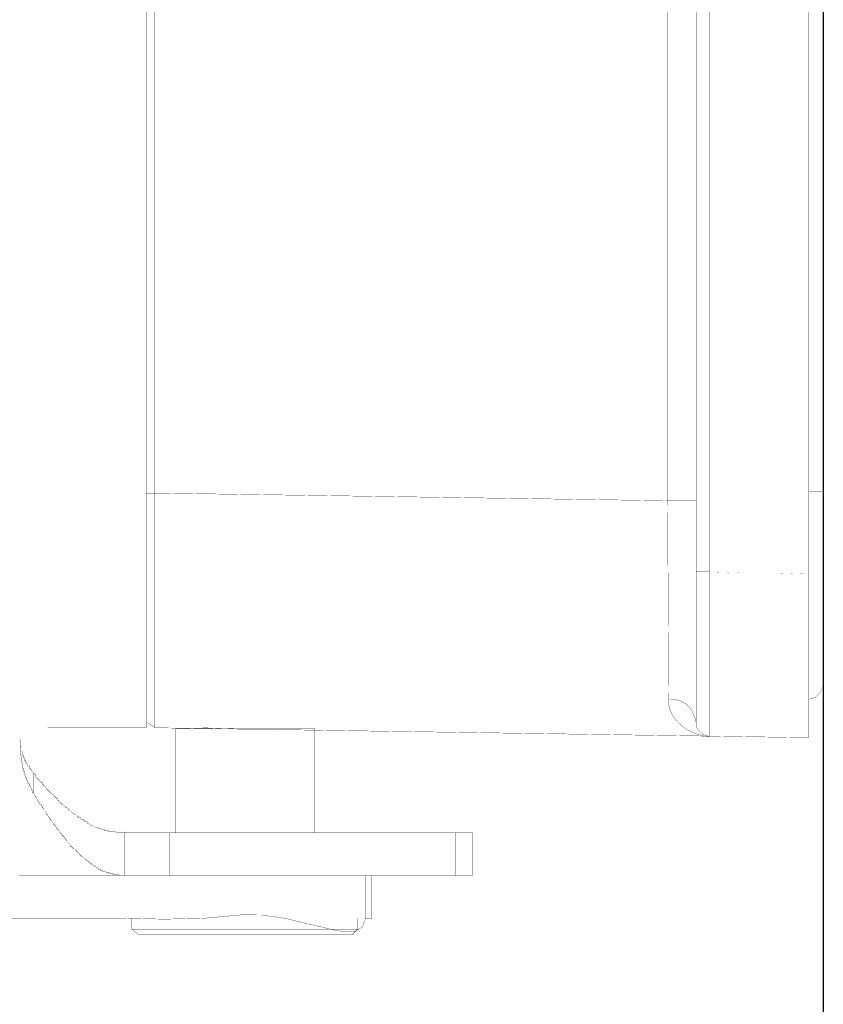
# Model space of a CAD drawing. Header units: millimetres. Extents: x -289 to 305, y -210 to 210.
# Tile 67 of 79: x 153.83 to 158.33, y 108.21 to 113.72. Entities that reach past the tile are written whole.
import ezdxf

# ---------------------------------------------------------------- set-up
doc = ezdxf.new("R2010")
doc.units = ezdxf.units.MM
doc.layers.add('VIEW0003', color=7, linetype='Continuous')
doc.styles.get("Standard").update_dxf_attribs({"font": 'ROMANS', "bigfont": 'EXTFONT'})
doc.dimstyles.new('ISO-25', dxfattribs={"dimtxt": 2.5, "dimasz": 2.5, "dimexe": 1.25, "dimexo": 0.625, "dimtad": 1, "dimtxsty": 'Standard', "dimcen": 2.5, "dimadec": 0, "dimazin": 0, "dimtfac": 1, "dimtmove": 0, "dimatfit": 3, "dimfxl": 1, "dimarcsym": 0})

# ---------------------------------------------------------------- blocks, each defined once
blk = doc.blocks.new('DTL0017')
at = {"color": 0, "linetype": 'Continuous'}
blk.add_line((-155.982, -2.3), (156, -2.3), dxfattribs=at)
at = {"color": 3, "linetype": 'Continuous'}
for points, const_width in [([(48.581, -2.3), (88.048, -2.3)], 0.00984), ([(81.554, -2.778), (81.554, -2.3)], 0.00984), ([(88.048, -2.3), (88.268, -2.374), (88.453, -2.558), (88.526, -2.778)], 0.00984), ([(89.815, -2.778), (46.814, -2.778)], 0.00984), ([(84.277, -3.883), (84.315, -2.778)], 0.00197), ([(89.815, -2.778), (89.483, -24.756)], 0.00984), ([(84.277, -4.656), (84.277, -4.251)], 0.00197), ([(84.241, -6.128), (84.277, -5.024)], 0.00197), ([(84.241, -6.57), (84.241, -6.128), (52.388, -6.128)], 0.00984), ([(89.778, -6.128), (84.241, -6.128)], 0.00984), ([(89.778, -6.128), (89.76, -6.31), (89.716, -6.493), (89.649, -6.672), (89.562, -6.844), (89.456, -7.005), (89.332, -7.149), (89.193, -7.274), (89.042, -7.375), (88.878, -7.447), (88.706, -7.487), (88.526, -7.49)], 0.00984), ([(89.778, -6.128), (89.705, -6.349), (89.52, -6.533), (89.299, -6.57)], 0.00984), ([(47.329, -6.57), (89.299, -6.57)], 0.00984), ([(54.78, -7.527), (81.848, -7.527), (81.848, -6.57)], 0.00984), ([(88.526, -7.49), (88.529, -7.346), (88.547, -7.216), (88.579, -7.099), (88.626, -6.995), (88.687, -6.904), (88.76, -6.824), (88.845, -6.754), (88.943, -6.695), (89.051, -6.645), (89.17, -6.604), (89.299, -6.57)], 0.00984), ([(81.848, -7.527), (81.591, -24.756), (55.039, -24.756)], 0.00984), ([(88.526, -7.49), (81.848, -7.527)], 0.00984), ([(93.017, -14.67), (93.017, -14.081)], 0.00984), ([(93.017, -14.081), (94.453, -14.081)], 0.00984), ([(94.417, -14.081), (94.453, -14.081)], 0.00984), ([(94.453, -25.75), (94.453, -24.689), (94.453, -23.628), (94.453, -22.568), (94.453, -21.507), (94.453, -20.446), (94.453, -19.385), (94.453, -18.324), (94.453, -17.263), (94.453, -16.202), (94.453, -15.142), (94.453, -14.081)], 0.00984), ([(94.453, -17.468), (94.453, -17.16), (94.453, -16.852), (94.453, -16.544), (94.453, -16.236), (94.453, -15.928), (94.453, -15.62), (94.453, -15.312), (94.453, -15.004), (94.453, -14.697), (94.453, -14.389), (94.453, -14.081)], 0.00984), ([(93.017, -24.278), (93.017, -23.404), (93.017, -22.531), (93.017, -21.657), (93.017, -20.784), (93.017, -19.91), (93.017, -19.037), (93.017, -18.164), (93.017, -17.29), (93.017, -16.417), (93.017, -15.543), (93.017, -14.67)], 0.00984), ([(93.017, -14.67), (94.453, -14.67)], 0.00984), ([(94.453, -17.468), (95.888, -17.468)], 0.00984), ([(95.888, -17.468), (95.888, -17.688)], 0.00984), ([(94.453, -17.688), (94.494, -17.688), (94.603, -17.688), (94.763, -17.688), (94.959, -17.688), (95.171, -17.688), (95.383, -17.688), (95.579, -17.688), (95.739, -17.688), (95.848, -17.688), (95.888, -17.688), (96.178, -17.78), (96.317, -18.022), (96.342, -18.251), (96.311, -18.62), (95.888, -20.398), (95.779, -21.184), (95.775, -21.866), (95.888, -23.107), (95.919, -24.431), (95.888, -25.816), (95.888, -28.526), (95.888, -31.235)], 0.00984), ([(95.888, -17.946), (96.257, -17.946)], 0.00984), ([(96.257, -17.946), (96.257, -18.635), (96.257, -19.325), (96.257, -20.014), (96.257, -20.704), (96.257, -21.393), (96.257, -22.082), (96.257, -22.772), (96.257, -23.461), (96.257, -24.151), (96.257, -24.84), (96.257, -25.529)], 0.00984), ([(96.257, -17.946), (96.441, -18.13)], 0.00984), ([(96.441, -21.738), (96.441, -21.41), (96.441, -21.082), (96.441, -20.754), (96.441, -20.426), (96.441, -20.098), (96.441, -19.77), (96.441, -19.442), (96.441, -19.114), (96.441, -18.786), (96.441, -18.458), (96.441, -18.13)], 0.00984), ([(89.52, -21.738), (89.52, -21.523), (89.52, -21.309), (89.52, -21.095), (89.52, -20.881), (89.52, -20.667), (89.52, -20.453), (89.52, -20.238), (89.52, -20.024), (89.52, -19.81), (89.52, -19.596), (89.52, -19.382)], 0.00984), ([(89.52, -19.382), (93.017, -19.382)], 0.00984), ([(89.557, -20.302), (89.483, -23.137)], 0.00512), ([(89.52, -24.057), (89.52, -23.846), (89.52, -23.635), (89.52, -23.424), (89.52, -23.214), (89.52, -23.003), (89.52, -22.792), (89.52, -22.581), (89.52, -22.37), (89.52, -22.159), (89.52, -21.948), (89.52, -21.738)], 0.00984), ([(96.441, -25.308), (96.441, -24.984), (96.441, -24.659), (96.441, -24.334), (96.441, -24.01), (96.441, -23.685), (96.441, -23.361), (96.441, -23.036), (96.441, -22.711), (96.441, -22.387), (96.441, -22.062), (96.441, -21.738)], 0.00984), ([(93.017, -24.057), (89.52, -24.057)], 0.00984), ([(93.017, -24.278), (94.453, -24.278)], 0.00984), ([(93.017, -25.787), (93.017, -24.278)], 0.00984), ([(81.591, -25.051), (81.591, -24.756)], 0.00984), ([(89.483, -24.756), (81.591, -24.756)], 0.00984), ([(89.483, -24.756), (89.299, -25.014)], 0.00984), ([(47.145, -25.051), (89.483, -25.051)], 0.00984), ([(89.483, -25.051), (89.483, -28.364)], 0.00984), ([(96.441, -25.308), (96.257, -25.529)], 0.00984), ([(94.453, -25.787), (94.453, -25.934), (94.417, -25.971), (94.417, -26.155), (94.38, -26.192), (94.38, -26.302), (94.343, -26.302), (94.343, -26.413), (94.306, -26.413), (94.306, -26.523), (94.269, -26.523), (94.269, -26.597), (94.233, -26.597), (94.233, -26.67), (94.195, -26.67), (94.195, -26.707), (94.158, -26.744), (94.158, -26.781), (94.122, -26.781), (94.122, -26.818), (94.085, -26.854), (94.085, -26.891), (94.048, -26.891), (94.048, -26.928), (93.974, -27.002), (93.974, -27.039), (93.938, -27.039), (93.938, -27.075), (93.901, -27.075), (93.901, -27.112), (93.827, -27.186), (93.827, -27.223), (93.79, -27.223), (93.79, -27.259), (93.754, -27.259), (93.754, -27.296), (93.717, -27.296), (93.717, -27.333), (93.681, -27.333), (93.681, -27.37), (93.644, -27.37), (93.644, -27.407), (93.607, -27.407), (93.607, -27.443), (93.57, -27.443), (93.57, -27.48), (93.533, -27.48), (93.533, -27.517), (93.496, -27.517), (93.496, -27.554), (93.46, -27.554), (93.46, -27.591), (93.423, -27.591), (93.386, -27.628), (93.349, -27.664), (93.312, -27.701), (93.275, -27.701), (93.275, -27.738), (93.238, -27.738), (93.238, -27.775), (93.201, -27.775), (93.091, -27.885), (93.054, -27.885), (93.054, -27.922), (93.017, -27.922), (93.017, -27.959), (92.98, -27.959), (92.944, -27.996), (92.907, -27.996), (92.907, -28.033), (92.87, -28.033), (92.87, -28.069), (92.834, -28.069), (92.797, -28.106), (92.76, -28.106), (92.76, -28.143), (92.723, -28.143), (92.723, -28.18), (92.687, -28.18), (92.65, -28.217), (92.613, -28.217), (92.613, -28.253)], 0.00984), ([(92.65, -27.112), (92.65, -27.107), (92.65, -27.098), (92.65, -27.087), (92.65, -27.075), (92.65, -27.063), (92.65, -27.052), (92.65, -27.044), (92.65, -27.039), (92.652, -27.039), (92.657, -27.039), (92.662, -27.039), (92.668, -27.039), (92.674, -27.039), (92.68, -27.039), (92.684, -27.039), (92.686, -27.039), (92.687, -27.036), (92.687, -27.032), (92.687, -27.026), (92.687, -27.02), (92.687, -27.014), (92.687, -27.009), (92.687, -27.005), (92.687, -27.002), (92.689, -26.999), (92.693, -26.995), (92.699, -26.99), (92.705, -26.984), (92.711, -26.978), (92.716, -26.972), (92.72, -26.968), (92.723, -26.965), (92.723, -26.962), (92.723, -26.958), (92.723, -26.953), (92.723, -26.947), (92.723, -26.941), (92.723, -26.935), (92.723, -26.931), (92.723, -26.929), (92.726, -26.928), (92.73, -26.928), (92.735, -26.928), (92.741, -26.928), (92.747, -26.928), (92.753, -26.928), (92.757, -26.928), (92.76, -26.928), (92.76, -26.923), (92.76, -26.915), (92.76, -26.905), (92.76, -26.893), (92.76, -26.881), (92.76, -26.87), (92.76, -26.861), (92.76, -26.855), (92.76, -26.854), (92.763, -26.852), (92.767, -26.848), (92.772, -26.843), (92.778, -26.837), (92.784, -26.831), (92.789, -26.826), (92.794, -26.821), (92.797, -26.818), (92.797, -26.816), (92.797, -26.812), (92.797, -26.806), (92.797, -26.8), (92.797, -26.794), (92.797, -26.789), (92.797, -26.784), (92.797, -26.782), (92.799, -26.779), (92.803, -26.775), (92.808, -26.77), (92.814, -26.764), (92.82, -26.758), (92.826, -26.752), (92.831, -26.748), (92.833, -26.745), (92.834, -26.744), (92.834, -26.74), (92.834, -26.732), (92.834, -26.722), (92.834, -26.71), (92.834, -26.698), (92.834, -26.687), (92.834, -26.678), (92.834, -26.672), (92.834, -26.67), (92.836, -26.67), (92.84, -26.67), (92.845, -26.67), (92.85, -26.67), (92.856, -26.67), (92.862, -26.67), (92.866, -26.67), (92.869, -26.67), (92.87, -26.667), (92.87, -26.659), (92.87, -26.649), (92.87, -26.637), (92.87, -26.625), (92.87, -26.613), (92.87, -26.604), (92.87, -26.598), (92.87, -26.597), (92.872, -26.595), (92.876, -26.591), (92.881, -26.586), (92.887, -26.58), (92.893, -26.574), (92.898, -26.568), (92.903, -26.564), (92.906, -26.561), (92.907, -26.56), (92.907, -26.555), (92.907, -26.544), (92.907, -26.528), (92.907, -26.511), (92.907, -26.492), (92.907, -26.475), (92.907, -26.461), (92.907, -26.452), (92.907, -26.45), (92.908, -26.45), (92.912, -26.45), (92.917, -26.45), (92.923, -26.45), (92.929, -26.45), (92.935, -26.45), (92.94, -26.45), (92.943, -26.45), (92.944, -26.443), (92.944, -26.429), (92.944, -26.408), (92.944, -26.385), (92.944, -26.361), (92.944, -26.338), (92.944, -26.319), (92.944, -26.306), (92.944, -26.302), (92.945, -26.302), (92.949, -26.302), (92.954, -26.302), (92.96, -26.302), (92.966, -26.302), (92.971, -26.302), (92.976, -26.302), (92.979, -26.302), (92.98, -26.302), (92.98, -26.293), (92.98, -26.272), (92.98, -26.242), (92.98, -26.207), (92.98, -26.171), (92.98, -26.136), (92.98, -26.107), (92.98, -26.088), (92.98, -26.081), (92.982, -26.08), (92.985, -26.077), (92.99, -26.072), (92.996, -26.066), (93.002, -26.06), (93.008, -26.054), (93.013, -26.049), (93.016, -26.046), (93.017, -26.043), (93.017, -26.015), (93.017, -25.986), (93.017, -25.958), (93.017, -25.929), (93.017, -25.901), (93.017, -25.872), (93.017, -25.843), (93.017, -25.815), (93.017, -25.787), (93.069, -25.787), (93.202, -25.787), (93.393, -25.787), (93.619, -25.787), (93.857, -25.787), (94.083, -25.787), (94.273, -25.787), (94.404, -25.787), (94.453, -25.787)], 0.00984), ([(92.98, -25.75), (93.017, -25.75)], 0.00984), ([(94.453, -25.75), (94.453, -29.321)], 0.00984), ([(96.257, -25.529), (95.888, -25.529)], 0.00984), ([(92.206, -27.701), (92.207, -27.701), (92.207, -27.7), (92.207, -27.696), (92.207, -27.692), (92.207, -27.686), (92.207, -27.68), (92.207, -27.674), (92.207, -27.669), (92.207, -27.666), (92.207, -27.664), (92.209, -27.664), (92.212, -27.664), (92.217, -27.664), (92.223, -27.664), (92.229, -27.664), (92.235, -27.664), (92.239, -27.664), (92.243, -27.664), (92.244, -27.664), (92.244, -27.663), (92.244, -27.66), (92.244, -27.655), (92.244, -27.649), (92.244, -27.643), (92.244, -27.637), (92.244, -27.632), (92.244, -27.629), (92.244, -27.628), (92.245, -27.628), (92.249, -27.628), (92.253, -27.628), (92.259, -27.628), (92.265, -27.628), (92.271, -27.628), (92.276, -27.628), (92.28, -27.628), (92.281, -27.628), (92.281, -27.626), (92.281, -27.623), (92.281, -27.618), (92.281, -27.613), (92.281, -27.607), (92.281, -27.601), (92.281, -27.596), (92.281, -27.592), (92.281, -27.591), (92.283, -27.589), (92.29, -27.582), (92.299, -27.573), (92.311, -27.561), (92.323, -27.549), (92.335, -27.537), (92.345, -27.527), (92.352, -27.52), (92.355, -27.517), (92.355, -27.516), (92.355, -27.513), (92.355, -27.508), (92.355, -27.502), (92.355, -27.496), (92.355, -27.49), (92.355, -27.485), (92.355, -27.482), (92.355, -27.48), (92.359, -27.48), (92.364, -27.48), (92.369, -27.48), (92.376, -27.48), (92.382, -27.48), (92.387, -27.48), (92.39, -27.48), (92.392, -27.48), (92.392, -27.476), (92.392, -27.471), (92.392, -27.466), (92.392, -27.46), (92.392, -27.454), (92.392, -27.449), (92.392, -27.445), (92.392, -27.443), (92.393, -27.442), (92.396, -27.439), (92.401, -27.435), (92.406, -27.429), (92.412, -27.423), (92.418, -27.417), (92.423, -27.412), (92.427, -27.409), (92.428, -27.407), (92.428, -27.403), (92.428, -27.398), (92.428, -27.393), (92.428, -27.387), (92.428, -27.381), (92.428, -27.376), (92.428, -27.372), (92.428, -27.37), (92.432, -27.37), (92.437, -27.37), (92.443, -27.37), (92.449, -27.37), (92.455, -27.37), (92.46, -27.37), (92.464, -27.37), (92.466, -27.37), (92.466, -27.366), (92.466, -27.362), (92.466, -27.356), (92.466, -27.35), (92.466, -27.344), (92.466, -27.339), (92.466, -27.335), (92.466, -27.333), (92.469, -27.333), (92.474, -27.333), (92.48, -27.333), (92.486, -27.333), (92.492, -27.333), (92.497, -27.333), (92.501, -27.333), (92.503, -27.333), (92.503, -27.332), (92.503, -27.326), (92.503, -27.317), (92.503, -27.306), (92.503, -27.294), (92.503, -27.282), (92.503, -27.271), (92.503, -27.264), (92.503, -27.26), (92.506, -27.259), (92.51, -27.259), (92.516, -27.259), (92.522, -27.259), (92.528, -27.259), (92.533, -27.259), (92.537, -27.259), (92.539, -27.259), (92.539, -27.256), (92.539, -27.252), (92.539, -27.246), (92.539, -27.24), (92.539, -27.234), (92.539, -27.229), (92.539, -27.225), (92.539, -27.223), (92.542, -27.223), (92.547, -27.223), (92.552, -27.223), (92.558, -27.223), (92.564, -27.223), (92.57, -27.223), (92.574, -27.223), (92.576, -27.223), (92.576, -27.216), (92.576, -27.208), (92.576, -27.197), (92.576, -27.184), (92.576, -27.172), (92.576, -27.162), (92.576, -27.154), (92.576, -27.149), (92.579, -27.149), (92.583, -27.149), (92.589, -27.149), (92.595, -27.149), (92.601, -27.149), (92.606, -27.149), (92.61, -27.149), (92.613, -27.149), (92.613, -27.146), (92.613, -27.142), (92.613, -27.136), (92.613, -27.13), (92.613, -27.124), (92.613, -27.119), (92.613, -27.115), (92.613, -27.113), (92.616, -27.112), (92.62, -27.112), (92.625, -27.112), (92.632, -27.112), (92.638, -27.112), (92.643, -27.112), (92.647, -27.112), (92.649, -27.112)], 0.00984), ([(91.727, -28.217), (91.729, -28.217), (91.729, -28.214), (91.729, -28.209), (91.729, -28.204), (91.729, -28.198), (91.729, -28.192), (91.729, -28.186), (91.729, -28.182), (91.729, -28.18), (91.732, -28.18), (91.737, -28.18), (91.742, -28.18), (91.748, -28.18), (91.754, -28.18), (91.759, -28.18), (91.764, -28.18), (91.766, -28.18), (91.766, -28.177), (91.766, -28.173), (91.766, -28.167), (91.766, -28.161), (91.766, -28.155), (91.766, -28.15), (91.766, -28.146), (91.766, -28.143), (91.769, -28.143), (91.773, -28.143), (91.779, -28.143), (91.785, -28.143), (91.791, -28.143), (91.796, -28.143), (91.8, -28.143), (91.803, -28.143), (91.803, -28.14), (91.803, -28.136), (91.803, -28.131), (91.803, -28.125), (91.803, -28.119), (91.803, -28.113), (91.803, -28.109), (91.803, -28.106), (91.806, -28.106), (91.81, -28.106), (91.815, -28.106), (91.821, -28.106), (91.827, -28.106), (91.833, -28.106), (91.837, -28.106), (91.84, -28.106), (91.84, -28.104), (91.84, -28.099), (91.84, -28.094), (91.84, -28.088), (91.84, -28.082), (91.84, -28.077), (91.84, -28.072), (91.84, -28.07), (91.842, -28.069), (91.846, -28.069), (91.852, -28.069), (91.858, -28.069), (91.864, -28.069), (91.869, -28.069), (91.874, -28.069), (91.876, -28.069), (91.877, -28.067), (91.877, -28.063), (91.877, -28.058), (91.877, -28.052), (91.877, -28.046), (91.877, -28.04), (91.877, -28.036), (91.877, -28.033), (91.879, -28.033), (91.883, -28.033), (91.888, -28.033), (91.894, -28.033), (91.9, -28.033), (91.906, -28.033), (91.91, -28.033), (91.913, -28.033), (91.914, -28.03), (91.914, -28.027), (91.914, -28.021), (91.914, -28.015), (91.914, -28.009), (91.914, -28.004), (91.914, -27.999), (91.914, -27.996), (91.916, -27.996), (91.919, -27.996), (91.925, -27.996), (91.93, -27.996), (91.936, -27.996), (91.942, -27.996), (91.946, -27.996), (91.949, -27.996), (91.95, -27.994), (91.95, -27.99), (91.95, -27.985), (91.95, -27.979), (91.95, -27.973), (91.95, -27.967), (91.95, -27.963), (91.95, -27.96), (91.952, -27.959), (91.955, -27.959), (91.961, -27.959), (91.966, -27.959), (91.973, -27.959), (91.978, -27.959), (91.983, -27.959), (91.986, -27.959), (91.987, -27.957), (91.987, -27.953), (91.987, -27.948), (91.987, -27.942), (91.987, -27.936), (91.987, -27.93), (91.987, -27.926), (91.987, -27.923), (91.988, -27.922), (91.992, -27.922), (91.997, -27.922), (92.003, -27.922), (92.009, -27.922), (92.015, -27.922), (92.019, -27.922), (92.022, -27.922), (92.023, -27.92), (92.023, -27.917), (92.023, -27.912), (92.023, -27.906), (92.023, -27.9), (92.023, -27.894), (92.023, -27.889), (92.023, -27.886), (92.025, -27.885), (92.029, -27.885), (92.034, -27.885), (92.04, -27.885), (92.046, -27.885), (92.051, -27.885), (92.056, -27.885), (92.059, -27.885), (92.06, -27.884), (92.06, -27.88), (92.06, -27.875), (92.06, -27.869), (92.06, -27.863), (92.06, -27.857), (92.06, -27.853), (92.06, -27.849), (92.06, -27.848), (92.065, -27.844), (92.075, -27.833), (92.09, -27.818), (92.108, -27.801), (92.126, -27.782), (92.144, -27.765), (92.158, -27.751), (92.168, -27.741), (92.171, -27.738), (92.171, -27.737), (92.171, -27.733), (92.171, -27.728), (92.171, -27.722), (92.171, -27.716), (92.171, -27.71), (92.171, -27.706), (92.171, -27.702), (92.171, -27.701), (92.172, -27.701), (92.176, -27.701), (92.18, -27.701), (92.186, -27.701), (92.192, -27.701), (92.198, -27.701), (92.203, -27.701), (92.206, -27.701)], 0.00984), ([(91.324, -28.585), (91.324, -28.583), (91.324, -28.58), (91.324, -28.575), (91.324, -28.569), (91.324, -28.563), (91.324, -28.557), (91.324, -28.553), (91.324, -28.549), (91.324, -28.548), (91.325, -28.548), (91.328, -28.548), (91.333, -28.548), (91.339, -28.548), (91.345, -28.548), (91.351, -28.548), (91.356, -28.548), (91.359, -28.548), (91.361, -28.548), (91.362, -28.547), (91.365, -28.543), (91.37, -28.539), (91.376, -28.533), (91.382, -28.527), (91.388, -28.521), (91.393, -28.516), (91.396, -28.512), (91.398, -28.511), (91.399, -28.511), (91.402, -28.511), (91.407, -28.511), (91.412, -28.511), (91.419, -28.511), (91.424, -28.511), (91.429, -28.511), (91.433, -28.511), (91.434, -28.511), (91.434, -28.51), (91.434, -28.507), (91.434, -28.502), (91.434, -28.496), (91.434, -28.49), (91.434, -28.484), (91.434, -28.479), (91.434, -28.476), (91.434, -28.474), (91.435, -28.473), (91.439, -28.47), (91.443, -28.465), (91.449, -28.46), (91.455, -28.453), (91.461, -28.448), (91.467, -28.443), (91.47, -28.439), (91.472, -28.437), (91.476, -28.437), (91.48, -28.437), (91.486, -28.437), (91.492, -28.437), (91.498, -28.437), (91.503, -28.437), (91.506, -28.437), (91.508, -28.437), (91.508, -28.433), (91.508, -28.429), (91.508, -28.423), (91.508, -28.417), (91.508, -28.411), (91.508, -28.406), (91.508, -28.402), (91.508, -28.4), (91.512, -28.4), (91.517, -28.4), (91.522, -28.4), (91.529, -28.4), (91.535, -28.4), (91.54, -28.4), (91.544, -28.4), (91.545, -28.4), (91.546, -28.397), (91.546, -28.392), (91.546, -28.386), (91.546, -28.38), (91.546, -28.374), (91.546, -28.369), (91.546, -28.365), (91.546, -28.364), (91.549, -28.364), (91.554, -28.364), (91.559, -28.364), (91.566, -28.364), (91.571, -28.364), (91.577, -28.364), (91.58, -28.364), (91.582, -28.364), (91.582, -28.36), (91.582, -28.356), (91.582, -28.35), (91.582, -28.344), (91.582, -28.338), (91.582, -28.333), (91.582, -28.329), (91.582, -28.327), (91.586, -28.327), (91.59, -28.327), (91.596, -28.327), (91.602, -28.327), (91.608, -28.327), (91.613, -28.327), (91.617, -28.327), (91.619, -28.327), (91.619, -28.324), (91.619, -28.319), (91.619, -28.314), (91.619, -28.308), (91.619, -28.302), (91.619, -28.296), (91.619, -28.292), (91.619, -28.29), (91.622, -28.29), (91.627, -28.29), (91.632, -28.29), (91.638, -28.29), (91.644, -28.29), (91.65, -28.29), (91.654, -28.29), (91.656, -28.29), (91.656, -28.287), (91.656, -28.283), (91.656, -28.277), (91.656, -28.271), (91.656, -28.265), (91.656, -28.26), (91.656, -28.256), (91.656, -28.254), (91.659, -28.253), (91.663, -28.253), (91.669, -28.253), (91.675, -28.253), (91.681, -28.253), (91.686, -28.253), (91.69, -28.253), (91.692, -28.253), (91.693, -28.25), (91.693, -28.246), (91.693, -28.24), (91.693, -28.234), (91.693, -28.228), (91.693, -28.223), (91.693, -28.219), (91.693, -28.217), (91.696, -28.217), (91.7, -28.217), (91.705, -28.217), (91.711, -28.217), (91.717, -28.217), (91.723, -28.217), (91.727, -28.217)], 0.00984), ([(92.244, -28.475), (92.241, -28.477), (92.237, -28.481), (92.232, -28.487), (92.226, -28.493), (92.22, -28.499), (92.214, -28.504), (92.21, -28.508), (92.208, -28.511), (92.205, -28.511), (92.2, -28.511), (92.195, -28.511), (92.189, -28.511), (92.183, -28.511), (92.178, -28.511), (92.174, -28.511), (92.171, -28.511), (92.171, -28.514), (92.171, -28.518), (92.171, -28.523), (92.171, -28.529), (92.171, -28.535), (92.171, -28.541), (92.171, -28.545), (92.171, -28.547), (92.168, -28.548), (92.164, -28.548), (92.159, -28.548), (92.153, -28.548), (92.147, -28.548), (92.141, -28.548), (92.137, -28.548), (92.134, -28.548), (92.132, -28.55), (92.127, -28.554), (92.122, -28.56), (92.116, -28.566), (92.11, -28.572), (92.105, -28.577), (92.1, -28.582), (92.098, -28.584), (92.095, -28.585), (92.091, -28.585), (92.086, -28.585), (92.08, -28.585), (92.073, -28.585), (92.068, -28.585), (92.064, -28.585), (92.061, -28.585), (92.06, -28.587), (92.06, -28.591), (92.06, -28.596), (92.06, -28.602), (92.06, -28.608), (92.06, -28.614), (92.06, -28.618), (92.06, -28.621), (92.058, -28.622), (92.054, -28.622), (92.049, -28.622), (92.043, -28.622), (92.037, -28.622), (92.031, -28.622), (92.027, -28.622), (92.024, -28.622), (92.021, -28.623), (92.018, -28.627), (92.012, -28.632), (92.006, -28.638), (92, -28.644), (91.995, -28.65), (91.99, -28.655), (91.987, -28.658), (91.986, -28.658), (91.985, -28.658), (91.981, -28.658), (91.976, -28.658), (91.97, -28.658), (91.964, -28.658), (91.958, -28.658), (91.953, -28.658), (91.95, -28.658), (91.95, -28.66), (91.95, -28.664), (91.95, -28.669), (91.95, -28.675), (91.95, -28.681), (91.95, -28.686), (91.95, -28.691), (91.95, -28.694), (91.948, -28.695), (91.944, -28.695), (91.94, -28.695), (91.934, -28.695), (91.928, -28.695), (91.922, -28.695), (91.918, -28.695), (91.915, -28.695), (91.912, -28.696), (91.909, -28.7), (91.904, -28.705), (91.898, -28.711), (91.892, -28.717), (91.886, -28.723), (91.881, -28.728), (91.878, -28.731), (91.877, -28.732), (91.875, -28.732), (91.872, -28.732), (91.867, -28.732), (91.861, -28.732), (91.855, -28.732), (91.849, -28.732), (91.844, -28.732), (91.841, -28.732), (91.84, -28.732), (91.839, -28.733), (91.835, -28.737), (91.83, -28.742), (91.824, -28.747), (91.818, -28.753), (91.813, -28.759), (91.808, -28.764), (91.804, -28.767), (91.803, -28.769), (91.802, -28.769), (91.798, -28.769), (91.794, -28.769), (91.788, -28.769), (91.782, -28.769), (91.776, -28.769), (91.771, -28.769), (91.768, -28.769), (91.766, -28.769), (91.766, -28.77), (91.766, -28.773), (91.766, -28.778), (91.766, -28.784), (91.766, -28.79), (91.766, -28.796), (91.766, -28.801), (91.766, -28.804), (91.766, -28.805), (91.765, -28.805), (91.762, -28.805), (91.757, -28.805), (91.751, -28.805), (91.745, -28.805), (91.739, -28.805), (91.734, -28.805), (91.731, -28.805), (91.729, -28.805), (91.728, -28.807), (91.725, -28.81), (91.72, -28.814), (91.715, -28.82), (91.709, -28.826), (91.703, -28.832), (91.698, -28.837), (91.694, -28.841), (91.693, -28.842), (91.689, -28.842), (91.684, -28.842), (91.678, -28.842), (91.672, -28.842), (91.666, -28.842), (91.661, -28.842), (91.657, -28.842), (91.656, -28.842), (91.656, -28.846), (91.656, -28.851), (91.656, -28.857), (91.656, -28.863), (91.656, -28.869), (91.656, -28.874), (91.656, -28.877), (91.656, -28.879), (91.654, -28.879), (91.648, -28.879), (91.639, -28.879), (91.628, -28.879), (91.616, -28.879), (91.604, -28.879), (91.594, -28.879), (91.586, -28.879), (91.583, -28.879)], 0.00984), ([(92.613, -28.253), (92.612, -28.253), (92.608, -28.253), (92.603, -28.253), (92.598, -28.253), (92.592, -28.253), (92.586, -28.253), (92.581, -28.253), (92.577, -28.253), (92.576, -28.253), (92.575, -28.255), (92.572, -28.258), (92.567, -28.263), (92.561, -28.268), (92.555, -28.275), (92.549, -28.28), (92.544, -28.285), (92.541, -28.289), (92.539, -28.29), (92.538, -28.29), (92.535, -28.29), (92.53, -28.29), (92.524, -28.29), (92.518, -28.29), (92.513, -28.29), (92.508, -28.29), (92.504, -28.29), (92.503, -28.29), (92.503, -28.291), (92.503, -28.294), (92.503, -28.299), (92.503, -28.305), (92.503, -28.311), (92.503, -28.317), (92.503, -28.322), (92.503, -28.325), (92.503, -28.327), (92.499, -28.327), (92.494, -28.327), (92.488, -28.327), (92.482, -28.327), (92.476, -28.327), (92.471, -28.327), (92.468, -28.327), (92.466, -28.327), (92.465, -28.328), (92.462, -28.331), (92.457, -28.336), (92.451, -28.341), (92.445, -28.347), (92.439, -28.353), (92.434, -28.358), (92.43, -28.362), (92.428, -28.364), (92.425, -28.364), (92.42, -28.364), (92.415, -28.364), (92.409, -28.364), (92.403, -28.364), (92.398, -28.364), (92.394, -28.364), (92.392, -28.364), (92.392, -28.367), (92.392, -28.372), (92.392, -28.377), (92.392, -28.383), (92.392, -28.389), (92.392, -28.395), (92.392, -28.398), (92.392, -28.4), (92.389, -28.4), (92.384, -28.4), (92.378, -28.4), (92.372, -28.4), (92.366, -28.4), (92.361, -28.4), (92.357, -28.4), (92.355, -28.4), (92.351, -28.404), (92.347, -28.408), (92.341, -28.414), (92.335, -28.42), (92.329, -28.426), (92.324, -28.431), (92.32, -28.435), (92.318, -28.437), (92.315, -28.437), (92.31, -28.437), (92.305, -28.437), (92.299, -28.437), (92.293, -28.437), (92.287, -28.437), (92.283, -28.437), (92.281, -28.437), (92.281, -28.44), (92.281, -28.445), (92.281, -28.45), (92.281, -28.456), (92.281, -28.462), (92.281, -28.468), (92.281, -28.472), (92.281, -28.474), (92.278, -28.474), (92.274, -28.474), (92.268, -28.474), (92.262, -28.474), (92.256, -28.474), (92.251, -28.474), (92.247, -28.474), (92.244, -28.474)], 0.00984), ([(92.576, -28.253), (92.613, -28.253)], 0.00984), ([(90.036, -29.284), (90.073, -29.284), (90.109, -29.284), (90.109, -29.247), (90.256, -29.247), (90.293, -29.21), (90.404, -29.21), (90.404, -29.174), (90.477, -29.174), (90.514, -29.137), (90.588, -29.137), (90.588, -29.1), (90.662, -29.1), (90.662, -29.063), (90.699, -29.063), (90.735, -29.026), (90.772, -29.026), (90.772, -28.989), (90.846, -28.989), (90.846, -28.953), (90.883, -28.953), (90.883, -28.916), (90.92, -28.916), (90.957, -28.879), (90.993, -28.879), (90.993, -28.842), (91.029, -28.842), (91.029, -28.805), (91.066, -28.805), (91.066, -28.769), (91.14, -28.769), (91.14, -28.732), (91.177, -28.732), (91.177, -28.695), (91.214, -28.695), (91.214, -28.658), (91.25, -28.658), (91.25, -28.622), (91.287, -28.622), (91.287, -28.585), (91.324, -28.585)], 0.00984), ([(91.287, -28.585), (91.324, -28.585)], 0.00984), ([(91.582, -28.88), (91.582, -28.883), (91.582, -28.887), (91.582, -28.893), (91.582, -28.899), (91.582, -28.905), (91.582, -28.91), (91.582, -28.914), (91.582, -28.916), (91.581, -28.916), (91.575, -28.916), (91.566, -28.916), (91.555, -28.916), (91.543, -28.916), (91.531, -28.916), (91.52, -28.916), (91.512, -28.916), (91.508, -28.916), (91.508, -28.919), (91.508, -28.924), (91.508, -28.93), (91.508, -28.936), (91.508, -28.942), (91.508, -28.947), (91.508, -28.951), (91.508, -28.953), (91.507, -28.953), (91.501, -28.953), (91.493, -28.953), (91.482, -28.953), (91.469, -28.953), (91.457, -28.953), (91.447, -28.953), (91.439, -28.953), (91.435, -28.953), (91.434, -28.956), (91.434, -28.96), (91.434, -28.966), (91.434, -28.972), (91.434, -28.978), (91.434, -28.983), (91.434, -28.987), (91.434, -28.989), (91.428, -28.989), (91.42, -28.989), (91.409, -28.989), (91.397, -28.989), (91.385, -28.989), (91.374, -28.989), (91.366, -28.989), (91.361, -28.989), (91.361, -28.992), (91.361, -28.997), (91.361, -29.002), (91.361, -29.008), (91.361, -29.014), (91.361, -29.019), (91.361, -29.024), (91.361, -29.026), (91.355, -29.026), (91.347, -29.026), (91.336, -29.026), (91.324, -29.026), (91.312, -29.026), (91.301, -29.026), (91.292, -29.026), (91.288, -29.026), (91.287, -29.027), (91.284, -29.029), (91.28, -29.033), (91.275, -29.039), (91.269, -29.045), (91.263, -29.051), (91.258, -29.056), (91.253, -29.06), (91.251, -29.063), (91.25, -29.063), (91.245, -29.063), (91.237, -29.063), (91.226, -29.063), (91.214, -29.063), (91.202, -29.063), (91.191, -29.063), (91.183, -29.063), (91.178, -29.063), (91.177, -29.066), (91.177, -29.07), (91.177, -29.075), (91.177, -29.081), (91.177, -29.087), (91.177, -29.092), (91.177, -29.097), (91.177, -29.099), (91.172, -29.1), (91.164, -29.1), (91.153, -29.1), (91.142, -29.1), (91.129, -29.1), (91.118, -29.1), (91.11, -29.1), (91.104, -29.1), (91.103, -29.1), (91.101, -29.102), (91.097, -29.106), (91.092, -29.111), (91.086, -29.117), (91.08, -29.123), (91.074, -29.129), (91.07, -29.133), (91.067, -29.136), (91.066, -29.137), (91.06, -29.137), (91.048, -29.137), (91.033, -29.137), (91.015, -29.137), (90.997, -29.137), (90.98, -29.137), (90.967, -29.137), (90.959, -29.137), (90.957, -29.137), (90.957, -29.139), (90.957, -29.143), (90.957, -29.148), (90.957, -29.154), (90.957, -29.16), (90.957, -29.165), (90.957, -29.17), (90.957, -29.173), (90.951, -29.174), (90.939, -29.174), (90.924, -29.174), (90.906, -29.174), (90.888, -29.174), (90.871, -29.174), (90.857, -29.174), (90.848, -29.174), (90.846, -29.174), (90.846, -29.175), (90.846, -29.179), (90.846, -29.184), (90.846, -29.19), (90.846, -29.196), (90.846, -29.202), (90.846, -29.207), (90.846, -29.21), (90.842, -29.21), (90.822, -29.21), (90.802, -29.21), (90.781, -29.21), (90.761, -29.21), (90.74, -29.21), (90.72, -29.21), (90.7, -29.21), (90.679, -29.21), (90.662, -29.211), (90.662, -29.212), (90.662, -29.216), (90.662, -29.221), (90.662, -29.227), (90.662, -29.233), (90.662, -29.238), (90.662, -29.243), (90.662, -29.246), (90.649, -29.247), (90.553, -29.244), (90.49, -29.246), (90.453, -29.252), (90.433, -29.26), (90.419, -29.269), (90.403, -29.277), (90.376, -29.283), (90.328, -29.286), (90.254, -29.284), (90.213, -29.284), (90.172, -29.284), (90.131, -29.284), (90.091, -29.284), (90.05, -29.284), (90.01, -29.284), (89.969, -29.284), (89.928, -29.284), (89.889, -29.284), (89.889, -29.285), (89.889, -29.289), (89.889, -29.294), (89.889, -29.299), (89.889, -29.305), (89.889, -29.311)], 0.00984), ([(91.693, -28.842), (91.029, -28.842)], 0.00984), ([(89.889, -29.284), (89.906, -29.284), (89.922, -29.284), (89.939, -29.284), (89.956, -29.284), (89.972, -29.284), (89.989, -29.284), (90.006, -29.284), (90.023, -29.284), (90.04, -29.284), (90.056, -29.284), (90.073, -29.284)], 0.00984)]:
    blk.add_lwpolyline(points, dxfattribs=dict(at, const_width=const_width))
blk = doc.blocks.new('DTL0006')
at = {"color": 0, "rotation": 270}
blk.add_blockref('DTL0017', (-291, 0), dxfattribs=at)
blk = doc.blocks.new('_OPEN30')
at = {"color": 0, "linetype": 'ByBlock', "lineweight": -2}
for p, q in [((-1, 0.267949), (0, 0)), ((0, 0), (-1, -0.267949)), ((0, 0), (-1, 0))]:
    blk.add_line(p, q, dxfattribs=at)
blk = doc.blocks.new('*D64')
at = {"color": 0, "lineweight": -2}
for p, q in [((155.6215, 152.1692), (145.0029, 152.1692)), ((146.0029, 100.1692), (146.0029, 149.1692)), ((155.6215, 97.1692), (145.0029, 97.1692))]:
    blk.add_line(p, q, dxfattribs=at)
at = {"layer": 'Defpoints', "color": 0}
for p in [(146.0019, 152.1692), (158.1615, 152.1692), (158.1615, 97.1692)]:
    blk.add_point(p, dxfattribs=at)
at = {"color": 0, "lineweight": -2, "xscale": 3, "yscale": 3, "zscale": 3}
for p, rotation in [((146.0029, 152.1692), 90), ((146.0029, 97.1692), 270)]:
    blk.add_blockref('_OPEN30', p, dxfattribs=dict(at, rotation=rotation))
at = {"color": 0, "insert": (143.5885, 124.6702), "char_height": 3.2, "attachment_point": 5, "rotation": 90}
blk.add_mtext('330', dxfattribs=at)

msp = doc.modelspace()

# ---------------------------------------------------------------- block references
at = {"layer": 'VIEW0003', "color": 7, "xscale": 0.166666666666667, "yscale": 0.166666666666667, "zscale": 0.166666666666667}
msp.add_blockref('DTL0006', (207.2115, 124.6692), dxfattribs=at)

# ---------------------------------------------------------------- dimensions: what is measured, and where the dimension line sits
at = {"layer": 'VIEW0003', "color": 7}
dim = msp.add_linear_dim(base=(146.0029, 152.1692), p1=(158.1615, 97.1692), p2=(158.1615, 152.1692), angle=270, text='330', dimstyle='ISO-25', override={"dimtxt": 3.2, "dimasz": 3, "dimexe": 1, "dimexo": 2.54, "dimgap": 0.8, "dimtad": 1, "dimtih": 0, "dimtoh": 0, "dimdec": 0, "dimdsep": 46, "dimblk1": 'OPEN30', "dimblk2": 'OPEN30', "dimsah": 1, "dimse1": 0, "dimse2": 0, "dimtmove": 0}, dxfattribs=at)
dim.commit()
dim.dimension.update_dxf_attribs({"geometry": '*D64', "text_midpoint": (146.0029, 124.6702), "dimtype": 160})

doc.saveas('drawing.dxf')
